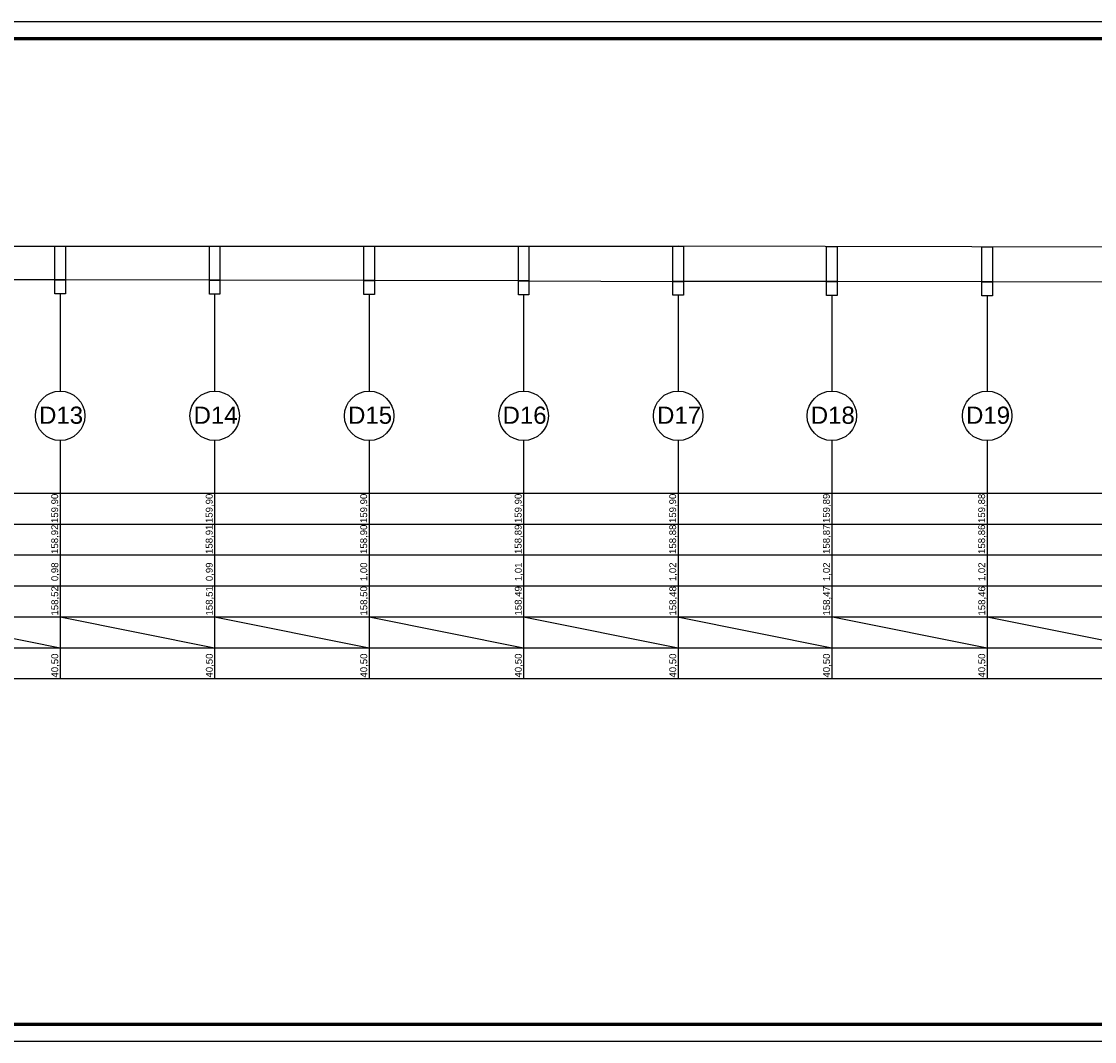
# Model space of a CAD drawing. Extents: x -118729 to -53705, y 33529 to 45095.
# Tile 5 of 83: x -96539 to -93414, y 33529 to 36499. Entities that reach past the tile are written whole.
import ezdxf

# ---------------------------------------------------------------- set-up
doc = ezdxf.new("R2010")
doc.units = 0
doc.header["$LTSCALE"] = 10
doc.header["$MEASUREMENT"] = 0
doc.linetypes.add('CONTINOUS', pattern=[0])
doc.layers.get('0').update_dxf_attribs({"color": 9, "linetype": 'CONTINUOUS'})
for name, color, linetype in [('drenaz', 14, 'CONTINUOUS'), ('S-deszczowka', 94, 'CONTINUOUS'), ('S-drenaz', 14, 'CONTINUOUS')]:
    doc.layers.add(name, color=color, linetype=linetype)
doc.styles.add('ROMANS', font='arial.ttf', dxfattribs={"height": 20})

msp = doc.modelspace()

# ---------------------------------------------------------------- linework, layer by layer
msp.add_lwpolyline([(-90200.43, 33528.92), (-102541.79, 33528.92), (-102541.79, 36498.92), (-90200.43, 36498.92)], close=True)
at = {"const_width": 10}
msp.add_lwpolyline([(-90250.43, 33578.92), (-102441.79, 33578.92), (-102441.79, 36448.92), (-90250.43, 36448.92)], close=True, dxfattribs=at)
at = {"layer": 'drenaz', "color": 7}
for p, q in [((-102169.46, 35125.5, -0.54), (-91022.81, 35125.5, -0.54)), ((-102169.46, 35125.5, -0.54), (-91022.81, 35125.5, -0.54)), ((-102169.46, 35125.5, -0.54), (-91022.81, 35125.5, -0.54)), ((-102169.46, 35035.5, -0.54), (-91022.81, 35035.5, -0.54)), ((-102169.46, 34945.5, -0.54), (-91022.81, 34945.5, -0.54)), ((-102169.46, 34855.5, -0.54), (-91022.81, 34855.5, -0.54)), ((-102169.46, 34765.5, -0.54), (-91022.81, 34765.5, -0.54)), ((-102169.46, 34675.5, -0.54), (-91022.81, 34675.5, -0.54)), ((-102169.46, 34675.5, -0.54), (-91022.81, 34675.5, -0.54)), ((-102169.46, 34675.5, -0.54), (-91022.81, 34675.5, -0.54)), ((-102169.46, 34585.5, -0.54), (-91022.81, 34585.5, -0.54))]:
    msp.add_line(p, q, dxfattribs=at)
at = {"layer": 'S-deszczowka', "color": 7, "linetype": 'CONTINOUS', "ltscale": 3}
for p, q in [((-99126.3, 35844.27), (-94626.45, 35844.27)), ((-92155.25, 35839.27), (-94626.45, 35844.27)), ((-96426.39, 35706.27), (-96426.39, 35422.69)), ((-95976.41, 35705.27), (-95976.41, 35422.69)), ((-95526.42, 35704.27), (-95526.42, 35422.69)), ((-95076.44, 35703.27), (-95076.44, 35422.69)), ((-94626.45, 35702.27), (-94626.45, 35422.69)), ((-94178.74, 35701.36), (-94178.74, 35422.69)), ((-93726.48, 35700.45), (-93726.48, 35422.69)), ((-96426.39, 35278.67), (-96426.39, 34585.5)), ((-95976.41, 35278.67), (-95976.41, 34585.5)), ((-95526.42, 35278.67), (-95526.42, 34585.5)), ((-95076.44, 35278.67), (-95076.44, 34585.5)), ((-94626.45, 35278.67), (-94626.45, 34585.5)), ((-94178.74, 35278.67), (-94178.74, 34585.5)), ((-93726.48, 35278.67), (-93726.48, 34585.5)), ((-96876.38, 34765.5, 0.54), (-96426.39, 34675.5)), ((-96426.39, 34765.5, 0.54), (-95976.41, 34675.5)), ((-95976.41, 34765.5, 0.54), (-95526.42, 34675.5)), ((-95526.42, 34765.5, 0.54), (-95076.44, 34675.5)), ((-95076.44, 34765.5, 0.54), (-94626.45, 34675.5)), ((-94628.72, 34765.5, 0.54), (-94178.74, 34675.5)), ((-94176.47, 34765.5, 0.54), (-93726.48, 34675.5)), ((-93726.48, 34765.5, 0.54), (-93276.5, 34675.5))]:
    msp.add_line(p, q, dxfattribs=at)
at = {"layer": 'S-deszczowka', "linetype": 'CONTINOUS', "ltscale": 3}
for p, q in [((-96441.89, 35746.27), (-96860.88, 35747.27)), ((-95991.91, 35745.27), (-96410.89, 35746.27)), ((-95091.94, 35743.27), (-95960.91, 35745.27)), ((-95060.94, 35743.27), (-94641.95, 35742.27)), ((-94194.24, 35741.36), (-94610.95, 35742.27)), ((-93741.98, 35740.45), (-94163.24, 35741.36)), ((-93292, 35739.54), (-93710.98, 35740.45))]:
    msp.add_line(p, q, dxfattribs=at)
for points in [[(-96441.89, 35844.27), (-96410.89, 35844.27), (-96410.89, 35746.27), (-96441.89, 35746.27)], [(-95991.91, 35844.27), (-95960.91, 35844.27), (-95960.91, 35745.27), (-95991.91, 35745.27)], [(-95541.92, 35844.27), (-95510.92, 35844.27), (-95510.92, 35744.27), (-95541.92, 35744.27)], [(-95091.94, 35844.27), (-95060.94, 35844.27), (-95060.94, 35743.27), (-95091.94, 35743.27)], [(-94641.95, 35844.27), (-94610.95, 35844.27), (-94610.95, 35742.27), (-94641.95, 35742.27)], [(-94194.24, 35843.36), (-94163.24, 35843.36), (-94163.24, 35741.36), (-94194.24, 35741.36)], [(-93741.98, 35842.45), (-93710.98, 35842.45), (-93710.98, 35740.45), (-93741.98, 35740.45)], [(-96441.89, 35746.27), (-96410.89, 35746.27), (-96410.89, 35706.27), (-96441.89, 35706.27)], [(-95991.91, 35745.27), (-95960.91, 35745.27), (-95960.91, 35705.27), (-95991.91, 35705.27)], [(-95541.92, 35744.27), (-95510.92, 35744.27), (-95510.92, 35704.27), (-95541.92, 35704.27)], [(-95091.94, 35743.27), (-95060.94, 35743.27), (-95060.94, 35703.27), (-95091.94, 35703.27)], [(-94641.95, 35742.27), (-94610.95, 35742.27), (-94610.95, 35702.27), (-94641.95, 35702.27)], [(-94194.24, 35741.36), (-94163.24, 35741.36), (-94163.24, 35701.36), (-94194.24, 35701.36)], [(-93741.98, 35740.45), (-93710.98, 35740.45), (-93710.98, 35700.45), (-93741.98, 35700.45)]]:
    msp.add_lwpolyline(points, close=True, dxfattribs=at)
at = {"layer": 'S-drenaz', "color": 7, "lineweight": -3}
for centre in [(-96426.39, 35350.68), (-95976.41, 35350.68), (-95526.42, 35350.68), (-95076.44, 35350.68), (-94626.45, 35350.68), (-94178.74, 35350.68), (-93726.48, 35350.68)]:
    msp.add_circle(centre, 72.01, dxfattribs=at)

# ---------------------------------------------------------------- texts
at = {"layer": 'S-drenaz', "color": 7, "lineweight": -3, "style": 'ROMANS'}
for s, p in [('D13', (-96487.77, 35327.57, 3.72)), ('D14', (-96037.79, 35327.57, 3.72)), ('D15', (-95587.8, 35327.57, 3.72)), ('D16', (-95137.82, 35327.57, 3.72)), ('D17', (-94687.83, 35327.57, 3.72)), ('D18', (-94240.12, 35327.57, 3.72)), ('D19', (-93787.86, 35327.57, 3.72))]:
    msp.add_text(s, height=50, dxfattribs=at).set_placement(p)
for s, p in [('159,90', (-96432.34, 35038.52, 1.51)), ('159,90', (-95982.36, 35038.52, 1.51)), ('159,90', (-95532.37, 35038.52, 0.97)), ('159,90', (-95082.39, 35038.52, 0.97)), ('159,90', (-94632.4, 35038.52, 0.97)), ('159,89', (-94184.69, 35038.52, 0.97)), ('159,88', (-93732.43, 35038.52, 0.97)), ('158,92', (-96432.34, 34948.52, 1.51)), ('158,91', (-95982.36, 34948.52, 1.51)), ('158,90', (-95532.37, 34948.52, 0.97)), ('158,89', (-95082.39, 34948.52, 0.97)), ('158,88', (-94632.4, 34948.52, 0.97)), ('158,87', (-94184.69, 34948.52, 0.97)), ('158,86', (-93732.43, 34948.52, 0.97)), ('0,98', (-96432.07, 34869.42, 0.97)), ('0,99', (-95982.09, 34869.42, 0.97)), ('1,00', (-95532.1, 34869.42, 0.43)), ('1,01', (-95082.12, 34869.42, 0.43)), ('1,02', (-94632.13, 34869.42, 0.43)), ('1,02', (-94184.42, 34869.42, 0.43)), ('1,02', (-93732.16, 34869.42, 0.43)), ('158,52', (-96432.07, 34769.26, 0.97)), ('158,51', (-95982.09, 34769.26, 0.97)), ('158,50', (-95532.1, 34769.26, 0.43)), ('158,49', (-95082.12, 34769.26, 0.43)), ('158,48', (-94632.13, 34769.26, 0.43)), ('158,47', (-94184.42, 34769.26, 0.43)), ('158,46', (-93732.16, 34769.26, 0.43)), ('40,50', (-96432.07, 34588.66, 0.97)), ('40,50', (-95982.09, 34588.66, 0.97)), ('40,50', (-95532.1, 34588.66, 0.43)), ('40,50', (-95082.12, 34588.66, 0.43)), ('40,50', (-94632.13, 34588.66, 0.43)), ('40,50', (-94184.42, 34588.66, 0.43)), ('40,50', (-93732.16, 34588.66, 0.43))]:
    msp.add_text(s, height=20, rotation=90, dxfattribs=at).set_placement(p)

doc.saveas('drawing.dxf')
